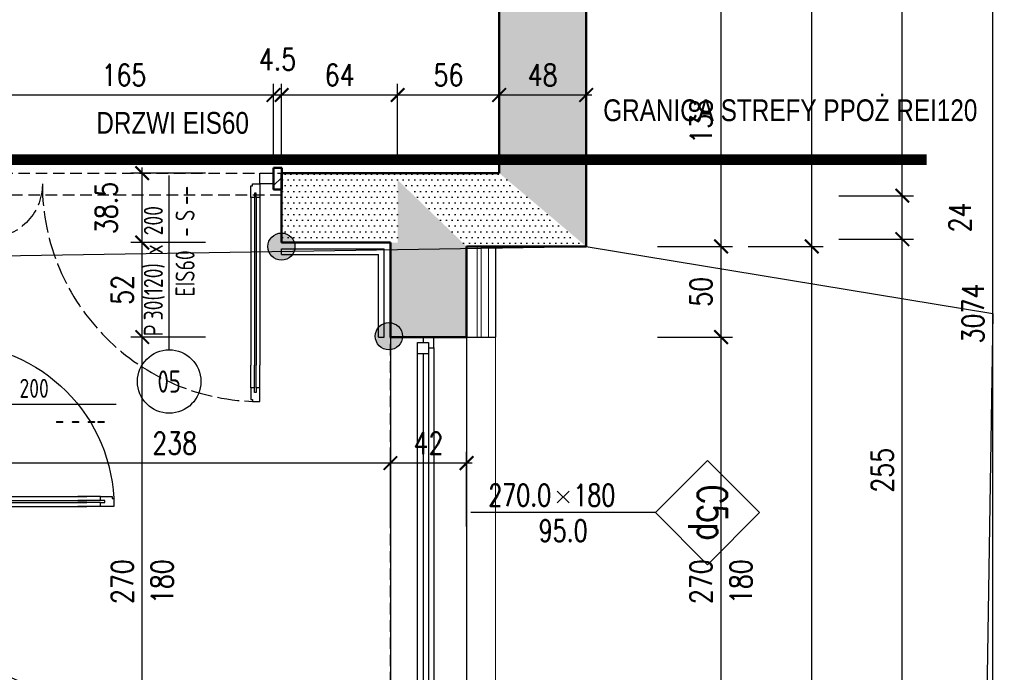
# Model space of a CAD drawing. Header units: millimetres. Extents: x 509 to 7952, y 243 to 5804.
# Tile 51 of 54: x 5337 to 5880, y 3774 to 4134. Entities that reach past the tile are written whole.
import ezdxf
from ezdxf.enums import TextEntityAlignment as Align

# ---------------------------------------------------------------- set-up
doc = ezdxf.new("R2010")
doc.units = ezdxf.units.MM
for name, pattern in [('ACAD_ISO02W100', [15, 12, -3]), ('DIVIDE', [31.75, 12.7, -6.35, 0, -6.35, 0, -6.35]), ('HIDDEN', [9.525, 6.35, -3.175])]:
    doc.linetypes.add(name, pattern=pattern)
for name, color, linetype in [('WK-Drzwi', 9, 'Continuous'), ('WK-EtykDrzwi', 11, 'Continuous'), ('WK-EtykOkna', 11, 'Continuous'), ('WK-Okna', 143, 'Continuous'), ('WK-Poręcze', 252, 'Continuous'), ('WK-PPoż', 1, 'Continuous'), ('WK-Wymiary', 8, 'Continuous'), ('WK-Ściany', 7, 'Continuous')]:
    doc.layers.add(name, color=color, linetype=linetype)
for name, color, linetype, lineweight in [('WK-izolacja termiczna II', 124, 'BATTING', 0), ('WK-widok', 8, 'Continuous', 0), ('WK-Wyburzenia', 6, 'Continuous', 5)]:
    doc.layers.add(name, color=color, linetype=linetype, lineweight=lineweight)
doc.layers.add('WK-Pomieszczenia', color=173, linetype='Continuous', plot=False)
doc.styles.add('iso cp', font='isocpeur.ttf')
doc.styles.add('RomanS-Narrow', font='romans.shx', dxfattribs={"width": 0.8})
doc.styles.get("Standard").update_dxf_attribs({"font": 'ARIAL.TTF'})
doc.linetypes.add('BATTING', pattern='A,0.00254,-2.54,[134,ltypeshp.shx,S=2.54,R=0,X=-2.54,Y=0],-5.08,[134,ltypeshp.shx,S=2.54,R=180,X=2.54,Y=0],-2.54', length=10.16254)
doc.dimstyles.new('AEC Dimension 1-50', dxfattribs={"dimtxt": 12, "dimasz": 0.075, "dimexe": 6.25, "dimexo": 0, "dimgap": 5, "dimtad": 1, "dimdec": 1, "dimrnd": 0.5, "dimzin": 9, "dimdsep": 46, "dimtxsty": 'RomanS-Narrow', "dimblk": 'ARCHTICK', "dimcen": 0.125, "dimdle": 3.125, "dimclrd": 8, "dimclre": 8, "dimclrt": 256, "dimadec": 1, "dimazin": 0, "dimtfac": 1, "dimtdec": 1, "dimtmove": 2, "dimatfit": 2, "dimfxl": 0, "dimtolj": 1, "dimtzin": 0, "dimarcsym": 0})
pattern_1 = [(360, (534.9164, 699.143), (1.5875, 3.175), [0, -3.175])]

# ---------------------------------------------------------------- blocks, each defined once
blk = doc.blocks.new('L2')
at = {"color": 8}
for p, q in [((7.5, 5), (20, 5)), ((7.5, 0), (20, 0))]:
    blk.add_line(p, q, dxfattribs=at)
at = {"color": 4}
for p, q in [((7.5, 3), (20, 3)), ((7.5, 2), (20, 2))]:
    blk.add_line(p, q, dxfattribs=at)
blk.add_lwpolyline([(0, 1), (0, 5), (7.5, 5), (7.5, 3), (5, 3), (5, 2), (7.5, 2), (7.5, 0), (1, 0), (1, 1)], close=True)
blk = doc.blocks.new('L3')
at = {"color": 8}
for p, q in [((-15, 2.5), (15, 2.5)), ((-15, -2.5), (15, -2.5))]:
    blk.add_line(p, q, dxfattribs=at)
for p, q in [((-22.5, -0.5), (-22.5, 0.5)), ((22.5, -0.5), (22.5, 0.5))]:
    blk.add_line(p, q)
at = {"color": 4}
for p, q in [((-15, 0.5), (15, 0.5)), ((-15, 0.5), (15, 0.5)), ((-15, -0.5), (15, -0.5)), ((-15, -0.5), (15, -0.5))]:
    blk.add_line(p, q, dxfattribs=at)
blk = doc.blocks.new('WK_WindowTag01_50_P')
for p, q in [((0, 2.543), (0, 0)), ((-0.296, 1.353), (-0.133, 1.19)), ((-0.133, 1.353), (-0.296, 1.19))]:
    blk.add_line(p, q)
blk.add_lwpolyline([(0, 2.543), (0.719, 3.262), (0, 3.981), (-0.719, 3.262)], close=True)
at = {"color": 0, "linetype": 'ByBlock', "lineweight": -2, "style": 'RomanS-Narrow', "width": 0.75}
blk.add_attdef('OKNA_OBIEKTY:WYSOKOŚĆ', text='', height=0.3, rotation=90, dxfattribs=at).set_placement((0, 1.412), align=Align.BOTTOM_LEFT)
at = {"color": 0, "linetype": 'ByBlock', "lineweight": -2, "style": 'RomanS-Narrow', "width": 0.75, "flags": 8}
blk.add_attdef('OKNA_OBIEKTY:SYMBOL', text='', height=0.4, dxfattribs=at).set_placement((0, 3.262), align=Align.MIDDLE)
at = {"color": 0, "linetype": 'ByBlock', "lineweight": -2, "style": 'RomanS-Narrow', "width": 0.75}
blk.add_attdef('OKNA_OBIEKTY:PARAPET', text='', height=0.3, rotation=90, dxfattribs=at).set_placement((0.099, 1.271), align=Align.TOP_CENTER)
blk.add_attdef('OKNA_OBIEKTY:SZEROKOŚĆ', text='', height=0.3, rotation=90, dxfattribs=at).set_placement((0, 1.106), align=Align.BOTTOM_RIGHT)
blk = doc.blocks.new('_ArchTick')
at = {"color": 0, "linetype": 'ByBlock', "const_width": 15}
blk.add_lwpolyline([(-50, -50), (50, 50)], dxfattribs=at)
blk = doc.blocks.new('*D900')
at = {"layer": 'Defpoints', "color": 0}
for p in [(5688.58, 3958.87), (5723.58, 3958.87), (5688.58, 3688.87)]:
    blk.add_point(p, dxfattribs=at)
at = {"layer": 'WK-Wymiary', "color": 8, "linetype": 'Continuous', "lineweight": -2, "ltscale": 1.3}
for p, q in [((5723.58, 3685.74), (5723.58, 3961.99)), ((5688.58, 3958.87), (5729.83, 3958.87)), ((5688.58, 3688.87), (5729.83, 3688.87))]:
    blk.add_line(p, q, dxfattribs=at)
at = {"layer": 'WK-Wymiary', "color": 8, "linetype": 'ByBlock', "lineweight": -2, "xscale": 0.075, "yscale": 0.075, "zscale": 0.075}
for p, rotation in [((5723.58, 3958.87), 90), ((5723.58, 3688.87), 270)]:
    blk.add_blockref('_ArchTick', p, dxfattribs=dict(at, rotation=rotation))
at = {"layer": 'WK-Wymiary', "lineweight": -3, "insert": (5712.58, 3823.87), "char_height": 12, "attachment_point": 5, "rotation": 90, "style": 'RomanS-Narrow'}
blk.add_mtext('\\A1;\\A1;270', dxfattribs=at)
blk = doc.blocks.new('*D901')
at = {"layer": 'Defpoints', "color": 0}
for p in [(5688.58, 4008.87), (5723.58, 4008.87), (5688.58, 3958.87)]:
    blk.add_point(p, dxfattribs=at)
at = {"layer": 'WK-Wymiary', "color": 8, "linetype": 'Continuous', "lineweight": -2, "ltscale": 1.3}
for p, q in [((5688.58, 4008.87), (5729.83, 4008.87)), ((5723.58, 3955.74), (5723.58, 4011.99)), ((5688.58, 3958.87), (5729.83, 3958.87))]:
    blk.add_line(p, q, dxfattribs=at)
at = {"layer": 'WK-Wymiary', "color": 8, "linetype": 'ByBlock', "lineweight": -2, "xscale": 0.075, "yscale": 0.075, "zscale": 0.075}
for p, rotation in [((5723.58, 4008.87), 90), ((5723.58, 3958.87), 270)]:
    blk.add_blockref('_ArchTick', p, dxfattribs=dict(at, rotation=rotation))
at = {"layer": 'WK-Wymiary', "lineweight": -3, "insert": (5712.58, 3983.87), "char_height": 12, "attachment_point": 5, "rotation": 90, "style": 'RomanS-Narrow'}
blk.add_mtext('\\A1;\\A1;50', dxfattribs=at)
blk = doc.blocks.new('*D902')
at = {"layer": 'Defpoints', "color": 0}
for p in [(5688.58, 4146.87), (5723.58, 4146.87), (5688.58, 4008.87)]:
    blk.add_point(p, dxfattribs=at)
at = {"layer": 'WK-Wymiary', "color": 8, "linetype": 'Continuous', "lineweight": -2, "ltscale": 1.3}
for p, q in [((5723.58, 4005.74), (5723.58, 4149.99)), ((5688.58, 4146.87), (5729.83, 4146.87)), ((5688.58, 4008.87), (5729.83, 4008.87))]:
    blk.add_line(p, q, dxfattribs=at)
at = {"layer": 'WK-Wymiary', "color": 8, "linetype": 'ByBlock', "lineweight": -2, "xscale": 0.075, "yscale": 0.075, "zscale": 0.075}
for p, rotation in [((5723.58, 4146.87), 90), ((5723.58, 4008.87), 270)]:
    blk.add_blockref('_ArchTick', p, dxfattribs=dict(at, rotation=rotation))
at = {"layer": 'WK-Wymiary', "lineweight": -3, "insert": (5712.58, 4077.87), "char_height": 12, "attachment_point": 5, "rotation": 90, "style": 'RomanS-Narrow'}
blk.add_mtext('\\A1;\\A1;138', dxfattribs=at)
blk = doc.blocks.new('*D909')
at = {"layer": 'Defpoints', "color": 0}
for p in [(5738.58, 4008.87), (5773.58, 4008.87), (5738.58, 2434.81)]:
    blk.add_point(p, dxfattribs=at)
at = {"layer": 'WK-Wymiary', "color": 8, "linetype": 'Continuous', "lineweight": -2, "ltscale": 1.3}
for p, q in [((5738.58, 4008.87), (5779.83, 4008.87)), ((5773.58, 2431.68), (5773.58, 4011.99)), ((5738.58, 2434.81), (5779.83, 2434.81))]:
    blk.add_line(p, q, dxfattribs=at)
at = {"layer": 'WK-Wymiary', "color": 8, "linetype": 'ByBlock', "lineweight": -2, "xscale": 0.075, "yscale": 0.075, "zscale": 0.075}
for p, rotation in [((5773.58, 4008.87), 90), ((5773.58, 2434.81), 270)]:
    blk.add_blockref('_ArchTick', p, dxfattribs=dict(at, rotation=rotation))
at = {"layer": 'WK-Wymiary', "lineweight": -3, "insert": (5762.58, 3221.84), "char_height": 12, "attachment_point": 5, "rotation": 90, "style": 'RomanS-Narrow'}
blk.add_mtext('\\A1;\\A1;1574', dxfattribs=at)
blk = doc.blocks.new('*D910')
at = {"layer": 'Defpoints', "color": 0}
for p in [(5738.58, 5508.87), (5773.58, 5508.87), (5738.58, 4008.87)]:
    blk.add_point(p, dxfattribs=at)
at = {"layer": 'WK-Wymiary', "color": 8, "linetype": 'Continuous', "lineweight": -2, "ltscale": 1.3}
for p, q in [((5738.58, 5508.87), (5779.83, 5508.87)), ((5773.58, 4005.74), (5773.58, 5511.99)), ((5738.58, 4008.87), (5779.83, 4008.87))]:
    blk.add_line(p, q, dxfattribs=at)
at = {"layer": 'WK-Wymiary', "color": 8, "linetype": 'ByBlock', "lineweight": -2, "xscale": 0.075, "yscale": 0.075, "zscale": 0.075}
for p, rotation in [((5773.58, 5508.87), 90), ((5773.58, 4008.87), 270)]:
    blk.add_blockref('_ArchTick', p, dxfattribs=dict(at, rotation=rotation))
at = {"layer": 'WK-Wymiary', "lineweight": -3, "insert": (5762.58, 4758.87), "char_height": 12, "attachment_point": 5, "rotation": 90, "style": 'RomanS-Narrow'}
blk.add_mtext('\\A1;\\A1;1500', dxfattribs=at)
blk = doc.blocks.new('*D918')
at = {"layer": 'Defpoints', "color": 0}
for p in [(5788.58, 4012.87), (5823.58, 4012.87), (5788.58, 3757.87)]:
    blk.add_point(p, dxfattribs=at)
at = {"layer": 'WK-Wymiary', "color": 8, "linetype": 'Continuous', "lineweight": -2, "ltscale": 1.3}
for p, q in [((5823.58, 3754.74), (5823.58, 4015.99)), ((5788.58, 4012.87), (5829.83, 4012.87)), ((5788.58, 3757.87), (5829.83, 3757.87))]:
    blk.add_line(p, q, dxfattribs=at)
at = {"layer": 'WK-Wymiary', "color": 8, "linetype": 'ByBlock', "lineweight": -2, "xscale": 0.075, "yscale": 0.075, "zscale": 0.075}
for p, rotation in [((5823.58, 4012.87), 90), ((5823.58, 3757.87), 270)]:
    blk.add_blockref('_ArchTick', p, dxfattribs=dict(at, rotation=rotation))
at = {"layer": 'WK-Wymiary', "lineweight": -3, "insert": (5812.58, 3885.37), "char_height": 12, "attachment_point": 5, "rotation": 90, "style": 'RomanS-Narrow'}
blk.add_mtext('\\A1;\\A1;255', dxfattribs=at)
blk = doc.blocks.new('*D919')
at = {"layer": 'Defpoints', "color": 0}
for p in [(5788.58, 4036.87), (5823.58, 4036.87), (5788.58, 4012.87)]:
    blk.add_point(p, dxfattribs=at)
at = {"layer": 'WK-Wymiary', "color": 8, "linetype": 'Continuous', "lineweight": -2, "ltscale": 1.3}
for p, q in [((5788.58, 4036.87), (5829.83, 4036.87)), ((5823.58, 4009.74), (5823.58, 4039.99)), ((5788.58, 4012.87), (5829.83, 4012.87))]:
    blk.add_line(p, q, dxfattribs=at)
at = {"layer": 'WK-Wymiary', "color": 8, "linetype": 'ByBlock', "lineweight": -2, "xscale": 0.075, "yscale": 0.075, "zscale": 0.075}
for p, rotation in [((5823.58, 4036.87), 90), ((5823.58, 4012.87), 270)]:
    blk.add_blockref('_ArchTick', p, dxfattribs=dict(at, rotation=rotation))
at = {"layer": 'WK-Wymiary', "lineweight": -3, "insert": (5855.33, 4024.87), "char_height": 12, "attachment_point": 5, "rotation": 90, "style": 'RomanS-Narrow'}
blk.add_mtext('\\A1;\\A1;24', dxfattribs=at)
blk = doc.blocks.new('*D920')
at = {"layer": 'Defpoints', "color": 0}
for p in [(5788.58, 4578.87), (5823.58, 4578.87), (5788.58, 4036.87)]:
    blk.add_point(p, dxfattribs=at)
at = {"layer": 'WK-Wymiary', "color": 8, "linetype": 'Continuous', "lineweight": -2, "ltscale": 1.3}
for p, q in [((5823.58, 4033.74), (5823.58, 4581.99)), ((5788.58, 4578.87), (5829.83, 4578.87)), ((5788.58, 4036.87), (5829.83, 4036.87))]:
    blk.add_line(p, q, dxfattribs=at)
at = {"layer": 'WK-Wymiary', "color": 8, "linetype": 'ByBlock', "lineweight": -2, "xscale": 0.075, "yscale": 0.075, "zscale": 0.075}
for p, rotation in [((5823.58, 4578.87), 90), ((5823.58, 4036.87), 270)]:
    blk.add_blockref('_ArchTick', p, dxfattribs=dict(at, rotation=rotation))
at = {"layer": 'WK-Wymiary', "lineweight": -3, "insert": (5812.58, 4307.87), "char_height": 12, "attachment_point": 5, "rotation": 90, "style": 'RomanS-Narrow'}
blk.add_mtext('\\A1;\\A1;542', dxfattribs=at)
blk = doc.blocks.new('*D925')
at = {"layer": 'Defpoints', "color": 0}
for p in [(5838.58, 5508.87), (5873.58, 5508.87), (5838.58, 2434.81)]:
    blk.add_point(p, dxfattribs=at)
at = {"layer": 'WK-Wymiary', "color": 8, "linetype": 'Continuous', "lineweight": -2, "ltscale": 1.3}
for p, q in [((5838.58, 5508.87), (5879.83, 5508.87)), ((5873.58, 2431.68), (5873.58, 5511.99)), ((5838.58, 2434.81), (5879.83, 2434.81))]:
    blk.add_line(p, q, dxfattribs=at)
at = {"layer": 'WK-Wymiary', "color": 8, "linetype": 'ByBlock', "lineweight": -2, "xscale": 0.075, "yscale": 0.075, "zscale": 0.075}
for p, rotation in [((5873.58, 5508.87), 90), ((5873.58, 2434.81), 270)]:
    blk.add_blockref('_ArchTick', p, dxfattribs=dict(at, rotation=rotation))
at = {"layer": 'WK-Wymiary', "lineweight": -3, "insert": (5862.58, 3971.84), "char_height": 12, "attachment_point": 5, "rotation": 90, "style": 'RomanS-Narrow'}
blk.add_mtext('\\A1;\\A1;3074', dxfattribs=at)
blk = doc.blocks.new('*D945')
at = {"layer": 'Defpoints', "color": 0}
for p in [(5404.26, 3958.87), (5439.26, 3958.87), (5439.26, 3688.87)]:
    blk.add_point(p, dxfattribs=at)
at = {"layer": 'WK-Wymiary', "color": 8, "linetype": 'Continuous', "lineweight": -2, "ltscale": 1.3}
for p, q in [((5404.26, 3685.74), (5404.26, 3961.99)), ((5439.26, 3958.87), (5398.01, 3958.87)), ((5439.26, 3688.87), (5398.01, 3688.87))]:
    blk.add_line(p, q, dxfattribs=at)
at = {"layer": 'WK-Wymiary', "color": 8, "linetype": 'ByBlock', "lineweight": -2, "xscale": 0.075, "yscale": 0.075, "zscale": 0.075}
for p, rotation in [((5404.26, 3958.87), 90), ((5404.26, 3688.87), 270)]:
    blk.add_blockref('_ArchTick', p, dxfattribs=dict(at, rotation=rotation))
at = {"layer": 'WK-Wymiary', "lineweight": -3, "insert": (5393.26, 3823.87), "char_height": 12, "attachment_point": 5, "rotation": 90, "style": 'RomanS-Narrow'}
blk.add_mtext('\\A1;\\A1;270', dxfattribs=at)
blk = doc.blocks.new('*D946')
at = {"layer": 'Defpoints', "color": 0}
for p in [(5404.26, 4010.96), (5439.26, 4010.96), (5439.26, 3958.87)]:
    blk.add_point(p, dxfattribs=at)
at = {"layer": 'WK-Wymiary', "color": 8, "linetype": 'Continuous', "lineweight": -2, "ltscale": 1.3}
for p, q in [((5404.26, 3955.74), (5404.26, 4014.09)), ((5439.26, 4010.96), (5398.01, 4010.96)), ((5439.26, 3958.87), (5398.01, 3958.87))]:
    blk.add_line(p, q, dxfattribs=at)
at = {"layer": 'WK-Wymiary', "color": 8, "linetype": 'ByBlock', "lineweight": -2, "xscale": 0.075, "yscale": 0.075, "zscale": 0.075}
for p, rotation in [((5404.26, 4010.96), 90), ((5404.26, 3958.87), 270)]:
    blk.add_blockref('_ArchTick', p, dxfattribs=dict(at, rotation=rotation))
at = {"layer": 'WK-Wymiary', "lineweight": -3, "insert": (5393.26, 3984.91), "char_height": 12, "attachment_point": 5, "rotation": 90, "style": 'RomanS-Narrow'}
blk.add_mtext('\\A1;\\A1;52', dxfattribs=at)
blk = doc.blocks.new('*D947')
at = {"layer": 'Defpoints', "color": 0}
for p in [(5404.26, 4049.33), (5439.26, 4049.33), (5439.26, 4010.96)]:
    blk.add_point(p, dxfattribs=at)
at = {"layer": 'WK-Wymiary', "color": 8, "linetype": 'Continuous', "lineweight": -2, "ltscale": 1.3}
for p, q in [((5404.26, 4007.84), (5404.26, 4052.45)), ((5439.26, 4049.33), (5398.01, 4049.33)), ((5439.26, 4010.96), (5398.01, 4010.96))]:
    blk.add_line(p, q, dxfattribs=at)
at = {"layer": 'WK-Wymiary', "color": 8, "linetype": 'ByBlock', "lineweight": -2, "xscale": 0.075, "yscale": 0.075, "zscale": 0.075}
for p, rotation in [((5404.26, 4049.33), 90), ((5404.26, 4010.96), 270)]:
    blk.add_blockref('_ArchTick', p, dxfattribs=dict(at, rotation=rotation))
at = {"layer": 'WK-Wymiary', "lineweight": -3, "insert": (5384.51, 4030.14), "char_height": 12, "attachment_point": 5, "rotation": 90, "style": 'RomanS-Narrow'}
blk.add_mtext('\\A1;\\A1;38.5', dxfattribs=at)
blk = doc.blocks.new('*D958')
at = {"layer": 'Defpoints', "color": 0}
for p in [(5541.17, 3889.31), (5541.17, 3854.31), (5583.17, 3854.31)]:
    blk.add_point(p, dxfattribs=at)
at = {"layer": 'WK-Wymiary', "color": 8, "linetype": 'Continuous', "lineweight": -2, "ltscale": 1.3}
for p, q in [((5541.17, 3854.31), (5541.17, 3895.56)), ((5583.17, 3854.31), (5583.17, 3895.56)), ((5586.29, 3889.31), (5538.04, 3889.31))]:
    blk.add_line(p, q, dxfattribs=at)
at = {"layer": 'WK-Wymiary', "color": 8, "linetype": 'ByBlock', "lineweight": -2, "xscale": 0.075, "yscale": 0.075, "zscale": 0.075, "rotation": 180}
blk.add_blockref('_ArchTick', (5541.17, 3889.31), dxfattribs=at)
at = {"layer": 'WK-Wymiary', "color": 8, "linetype": 'ByBlock', "lineweight": -2, "xscale": 0.075, "yscale": 0.075, "zscale": 0.075}
blk.add_blockref('_ArchTick', (5583.17, 3889.31), dxfattribs=at)
at = {"layer": 'WK-Wymiary', "lineweight": -3, "insert": (5562.17, 3900.31), "char_height": 12, "attachment_point": 5, "style": 'RomanS-Narrow'}
blk.add_mtext('\\A1;\\A1;42', dxfattribs=at)
blk = doc.blocks.new('*D959')
at = {"layer": 'Defpoints', "color": 0}
for p in [(5303.17, 3889.31), (5303.17, 3854.31), (5541.17, 3854.31)]:
    blk.add_point(p, dxfattribs=at)
at = {"layer": 'WK-Wymiary', "color": 8, "linetype": 'Continuous', "lineweight": -2, "ltscale": 1.3}
for p, q in [((5303.17, 3854.31), (5303.17, 3895.56)), ((5541.17, 3854.31), (5541.17, 3895.56)), ((5544.29, 3889.31), (5300.04, 3889.31))]:
    blk.add_line(p, q, dxfattribs=at)
at = {"layer": 'WK-Wymiary', "color": 8, "linetype": 'ByBlock', "lineweight": -2, "xscale": 0.075, "yscale": 0.075, "zscale": 0.075, "rotation": 180}
blk.add_blockref('_ArchTick', (5303.17, 3889.31), dxfattribs=at)
at = {"layer": 'WK-Wymiary', "color": 8, "linetype": 'ByBlock', "lineweight": -2, "xscale": 0.075, "yscale": 0.075, "zscale": 0.075}
blk.add_blockref('_ArchTick', (5541.17, 3889.31), dxfattribs=at)
at = {"layer": 'WK-Wymiary', "lineweight": -3, "insert": (5422.17, 3900.31), "char_height": 12, "attachment_point": 5, "style": 'RomanS-Narrow'}
blk.add_mtext('\\A1;\\A1;238', dxfattribs=at)
blk = doc.blocks.new('*D991')
at = {"layer": 'Defpoints', "color": 0}
for p in [(5601.17, 4127.42), (5649.17, 4127.42), (5601.17, 4092.42)]:
    blk.add_point(p, dxfattribs=at)
at = {"layer": 'WK-Wymiary', "color": 8, "linetype": 'Continuous', "lineweight": -2, "ltscale": 1.3}
for p, q in [((5601.17, 4127.42), (5601.17, 4086.17)), ((5649.17, 4127.42), (5649.17, 4086.17)), ((5652.29, 4092.42), (5598.04, 4092.42))]:
    blk.add_line(p, q, dxfattribs=at)
at = {"layer": 'WK-Wymiary', "color": 8, "linetype": 'ByBlock', "lineweight": -2, "xscale": 0.075, "yscale": 0.075, "zscale": 0.075, "rotation": 180}
blk.add_blockref('_ArchTick', (5601.17, 4092.42), dxfattribs=at)
at = {"layer": 'WK-Wymiary', "color": 8, "linetype": 'ByBlock', "lineweight": -2, "xscale": 0.075, "yscale": 0.075, "zscale": 0.075}
blk.add_blockref('_ArchTick', (5649.17, 4092.42), dxfattribs=at)
at = {"layer": 'WK-Wymiary', "lineweight": -3, "insert": (5625.17, 4103.42), "char_height": 12, "attachment_point": 5, "style": 'RomanS-Narrow'}
blk.add_mtext('\\A1;\\A1;48', dxfattribs=at)
blk = doc.blocks.new('*D992')
at = {"layer": 'Defpoints', "color": 0}
for p in [(5601.17, 4127.42), (5545.17, 4092.42), (5545.17, 4057.42)]:
    blk.add_point(p, dxfattribs=at)
at = {"layer": 'WK-Wymiary', "color": 8, "linetype": 'Continuous', "lineweight": -2, "ltscale": 1.3}
for p, q in [((5601.17, 4127.42), (5601.17, 4086.17)), ((5545.17, 4057.42), (5545.17, 4098.67)), ((5604.29, 4092.42), (5542.04, 4092.42))]:
    blk.add_line(p, q, dxfattribs=at)
at = {"layer": 'WK-Wymiary', "color": 8, "linetype": 'ByBlock', "lineweight": -2, "xscale": 0.075, "yscale": 0.075, "zscale": 0.075, "rotation": 180}
blk.add_blockref('_ArchTick', (5545.17, 4092.42), dxfattribs=at)
at = {"layer": 'WK-Wymiary', "color": 8, "linetype": 'ByBlock', "lineweight": -2, "xscale": 0.075, "yscale": 0.075, "zscale": 0.075}
blk.add_blockref('_ArchTick', (5601.17, 4092.42), dxfattribs=at)
at = {"layer": 'WK-Wymiary', "lineweight": -3, "insert": (5573.17, 4103.42), "char_height": 12, "attachment_point": 5, "style": 'RomanS-Narrow'}
blk.add_mtext('\\A1;\\A1;56', dxfattribs=at)
blk = doc.blocks.new('*D993')
at = {"layer": 'Defpoints', "color": 0}
for p in [(5481.17, 4092.42), (5481.17, 4057.42), (5545.17, 4057.42)]:
    blk.add_point(p, dxfattribs=at)
at = {"layer": 'WK-Wymiary', "color": 8, "linetype": 'Continuous', "lineweight": -2, "ltscale": 1.3}
for p, q in [((5481.17, 4057.42), (5481.17, 4098.67)), ((5545.17, 4057.42), (5545.17, 4098.67)), ((5548.29, 4092.42), (5478.04, 4092.42))]:
    blk.add_line(p, q, dxfattribs=at)
at = {"layer": 'WK-Wymiary', "color": 8, "linetype": 'ByBlock', "lineweight": -2, "xscale": 0.075, "yscale": 0.075, "zscale": 0.075, "rotation": 180}
blk.add_blockref('_ArchTick', (5481.17, 4092.42), dxfattribs=at)
at = {"layer": 'WK-Wymiary', "color": 8, "linetype": 'ByBlock', "lineweight": -2, "xscale": 0.075, "yscale": 0.075, "zscale": 0.075}
blk.add_blockref('_ArchTick', (5545.17, 4092.42), dxfattribs=at)
at = {"layer": 'WK-Wymiary', "lineweight": -3, "insert": (5513.17, 4103.42), "char_height": 12, "attachment_point": 5, "style": 'RomanS-Narrow'}
blk.add_mtext('\\A1;\\A1;64', dxfattribs=at)
blk = doc.blocks.new('*D994')
at = {"layer": 'Defpoints', "color": 0}
for p in [(5476.67, 4092.42), (5476.67, 4057.42), (5481.17, 4057.42)]:
    blk.add_point(p, dxfattribs=at)
at = {"layer": 'WK-Wymiary', "color": 8, "linetype": 'Continuous', "lineweight": -2, "ltscale": 1.3}
for p, q in [((5476.67, 4057.42), (5476.67, 4098.67)), ((5481.17, 4057.42), (5481.17, 4098.67)), ((5484.29, 4092.42), (5473.54, 4092.42)), ((5476.67, 4092.42), (5476.59, 4092.42)), ((5481.17, 4092.42), (5481.24, 4092.42))]:
    blk.add_line(p, q, dxfattribs=at)
at = {"layer": 'WK-Wymiary', "color": 8, "linetype": 'ByBlock', "lineweight": -2, "xscale": 0.075, "yscale": 0.075, "zscale": 0.075}
blk.add_blockref('_ArchTick', (5476.67, 4092.42), dxfattribs=at)
at = {"layer": 'WK-Wymiary', "color": 8, "linetype": 'ByBlock', "lineweight": -2, "xscale": 0.075, "yscale": 0.075, "zscale": 0.075, "rotation": 180}
blk.add_blockref('_ArchTick', (5481.17, 4092.42), dxfattribs=at)
at = {"layer": 'WK-Wymiary', "lineweight": -3, "insert": (5478.92, 4112.17), "char_height": 12, "attachment_point": 5, "style": 'RomanS-Narrow'}
blk.add_mtext('\\A1;\\A1;4.5', dxfattribs=at)
blk = doc.blocks.new('*D995')
at = {"layer": 'Defpoints', "color": 0}
for p in [(5311.67, 4092.42), (5311.67, 4057.42), (5476.67, 4057.42)]:
    blk.add_point(p, dxfattribs=at)
at = {"layer": 'WK-Wymiary', "color": 8, "linetype": 'Continuous', "lineweight": -2, "ltscale": 1.3}
for p, q in [((5311.67, 4057.42), (5311.67, 4098.67)), ((5476.67, 4057.42), (5476.67, 4098.67)), ((5479.79, 4092.42), (5308.54, 4092.42))]:
    blk.add_line(p, q, dxfattribs=at)
at = {"layer": 'WK-Wymiary', "color": 8, "linetype": 'ByBlock', "lineweight": -2, "xscale": 0.075, "yscale": 0.075, "zscale": 0.075, "rotation": 180}
blk.add_blockref('_ArchTick', (5311.67, 4092.42), dxfattribs=at)
at = {"layer": 'WK-Wymiary', "color": 8, "linetype": 'ByBlock', "lineweight": -2, "xscale": 0.075, "yscale": 0.075, "zscale": 0.075}
blk.add_blockref('_ArchTick', (5476.67, 4092.42), dxfattribs=at)
at = {"layer": 'WK-Wymiary', "lineweight": -3, "insert": (5394.17, 4103.42), "char_height": 12, "attachment_point": 5, "style": 'RomanS-Narrow'}
blk.add_mtext('\\A1;\\A1;165', dxfattribs=at)
blk = doc.blocks.new('WK_Door_Tag_02_50L')
at = {"color": 0, "linetype": 'ByBlock', "lineweight": -2}
blk.add_line((0, 0), (0, 2.75), dxfattribs=at)
blk.add_circle((0, -0.5), 0.5, dxfattribs=at)
at = {"color": 0, "linetype": 'ByBlock', "lineweight": -2, "style": 'RomanS-Narrow', "width": 0.75}
for tag, p in [('DRZWI_OBIEKTY:WYPOSAZENIESAMOZAMYKACZ', (0.1, 2.031)), ('DRZWI_OBIEKTY:WYPOSAZENIEKRATKAWENT', (0.1, 1.781)), ('DRZWI_OBIEKTY:KONTROLADOSTĘPU', (0.1, 2.28)), ('DRZWI_STYL:KLASAPPOŻ', (0.1, 0.839))]:
    blk.add_attdef(tag, text='', height=0.3, rotation=90, dxfattribs=at).set_placement(p, align=Align.TOP_LEFT)
for tag, p in [('DRZWI_STYL:KIERUNEKOTWIERANIAZNAK', (-0.1, 0.214)), ('DRZWI_STYL:ROZMIAR', (-0.1, 0.464))]:
    blk.add_attdef(tag, p, '', height=0.3, rotation=90, dxfattribs=at)
at = {"color": 0, "linetype": 'ByBlock', "lineweight": -2, "style": 'RomanS-Narrow', "width": 0.75, "flags": 4}
blk.add_attdef('DRZWI_OBIEKTY:SYMBOL', text='', height=0.35, rotation=360, dxfattribs=at).set_placement((0, -0.5), align=Align.MIDDLE_CENTER)

msp = doc.modelspace()

# ---------------------------------------------------------------- hatches: boundary and pattern name
at = {"layer": 'WK-Poręcze'}
for points in [[(5488.54, 4008.78, 1), (5473.57, 4008.78, 1)], [(5547.81, 3959.32, 1), (5532.84, 3959.32, 1)]]:
    msp.add_hatch(color=253, dxfattribs=at).paths.add_polyline_path(points)
at = {"layer": 'WK-Ściany', "linetype": 'Continuous', "lineweight": -3}
h = msp.add_hatch(dxfattribs=at)
h.set_pattern_fill('DOTS', color=253, scale=2, style=0)
h.set_pattern_definition([(360, (534.9164, 699.143), (1.5875, 3.175), [0, -3.175])])
h.paths.add_polyline_path([(5649.17, 5508.87), (5601.17, 5460.87), (5601.17, 5033.87), (5649.17, 5033.87)], flags=0)
h.paths.add_polyline_path([(5649.17, 4913.87), (5601.17, 4913.87), (5601.17, 4898.87), (5615.08, 4890.54), (5649.17, 4898.87)], flags=0)
h.paths.add_polyline_path([(5649.17, 4898.87), (5615.08, 4890.54), (5601.17, 4873.87), (5601.17, 4836.87), (5649.17, 4836.87)], flags=0)
h.paths.add_polyline_path([(5649.17, 4566.87), (5601.17, 4566.87), (5601.17, 4538.87), (5614.67, 4518.87), (5649.17, 4508.87)], flags=0)
h.paths.add_polyline_path([(5649.17, 4508.87), (5614.67, 4518.87), (5601.17, 4508.87), (5601.17, 4416.87), (5649.17, 4416.87)], flags=0)
h.paths.add_polyline_path([(5649.17, 4146.87), (5601.17, 4146.87), (5601.17, 4049.37), (5649.17, 4008.87)], flags=0)
at = {"layer": 'WK-Ściany', "linetype": 'Continuous', "lineweight": 0}
h = msp.add_hatch(dxfattribs=at)
h.set_pattern_fill('ANSI31', color=1, scale=2, style=0)
h.set_pattern_definition([(45, (534.9164, 699.143), (-4.490128, 4.490128), [])])
h.paths.add_polyline_path([(5303.12, 4052.33), (5303.12, 4040.33), (5311.67, 4040.33), (5311.67, 4052.33)], flags=0)
h.paths.add_polyline_path([(5476.67, 4052.33), (5476.67, 4040.33), (5481.2, 4040.33), (5481.2, 4052.33)], flags=0)
at = {"layer": 'WK-Ściany', "linetype": 'Continuous', "lineweight": -3}
h = msp.add_hatch(dxfattribs=at)
h.set_pattern_fill('DOTS', color=253, scale=2, style=0)
h.set_pattern_definition(pattern_1)
h.paths.add_polyline_path([(5481.17, 4049.33), (5481.17, 4010.96), (5541.17, 4010.96), (5545.17, 4010.96), (5545.17, 4049.33), (5541.17, 4049.33)], flags=0)
h = msp.add_hatch(dxfattribs=at)
h.set_pattern_fill('DOTS', color=253, scale=2, style=0)
h.set_pattern_definition([(5e-13, (534.9164, 699.143), (1.5875, 3.175), [0, -3.175])])
h.paths.add_polyline_path([(5541.17, 3958.87), (5583.17, 3958.87), (5583.17, 4008.87), (5545.17, 4045.51), (5545.17, 4010.96), (5541.17, 4010.96)], flags=0)
h.paths.add_polyline_path([(5583.17, 3688.87), (5541.17, 3688.87), (5541.17, 3634.37), (5552.67, 3614.37), (5541.17, 3604.37), (5541.17, 3438.87), (5583.17, 3438.87)], flags=0)
h.paths.add_polyline_path([(5583.17, 3168.87), (5541.17, 3168.87), (5541.17, 2838.87), (5583.17, 2838.87)], flags=0)
h.paths.add_polyline_path([(5583.17, 2568.87), (5541.17, 2568.87), (5541.17, 2370.87), (5583.17, 2434.81)], flags=0)
h.paths.add_polyline_path([(5541.17, 4049.37), (5541.17, 4049.33), (5541.21, 4049.33)], flags=0)
h = msp.add_hatch(dxfattribs=at)
h.set_pattern_fill('DOTS', color=253, scale=2, style=0)
h.set_pattern_definition(pattern_1)
h.paths.add_polyline_path([(5649.17, 4008.87), (5601.17, 4049.37), (5541.17, 4049.37), (5541.21, 4049.33), (5545.17, 4049.33), (5545.17, 4045.51), (5583.17, 4008.87)], flags=0)

# ---------------------------------------------------------------- linework, layer by layer
at = {"ltscale": 1.3}
for p, q in [((5583.17, 4008.87), (5583.17, 3958.87)), ((5599.17, 4008.87), (5599.17, 3958.87)), ((5541.17, 3958.87), (5599.17, 3958.87))]:
    msp.add_line(p, q, dxfattribs=at)
msp.add_lwpolyline([(5649.17, 4008.87), (5873.58, 3971.84), (5816.57, 330.7), (1541.54, 330.7), (1541.54, 2778.64), (4012.25, 2778.64), (4012.25, 3854.59), (4389.17, 3988.87), (5649.17, 4008.87)])
at = {"layer": 'WK-Drzwi', "color": 9, "linetype": 'ACAD_ISO02W100', "lineweight": -3}
msp.add_lwpolyline([(5469.17, 4049.33), (5476.67, 4049.33), (5476.67, 4043.33), (5469.17, 4043.33)], close=True, dxfattribs=at)
at = {"layer": 'WK-Drzwi', "color": 8, "linetype": 'ACAD_ISO02W100', "lineweight": -3, "extrusion": (0, 0, -1)}
msp.add_arc((-5319.17, 4043.33), 30, 180, 270, dxfattribs=at)
at = {"layer": 'WK-Drzwi', "color": 8, "linetype": 'ACAD_ISO02W100', "lineweight": -3}
msp.add_arc((5469.17, 4043.33), 120, 180, 270, dxfattribs=at)
at = {"layer": 'WK-Drzwi', "color": 8, "linetype": 'Continuous', "lineweight": -3, "extrusion": (0, 0, -1)}
for centre in [(-5298.67, 3865.33), (-5298.67, 3687.33)]:
    msp.add_arc(centre, 90, 90, 180, dxfattribs=at)
at = {"layer": 'WK-izolacja termiczna II', "linetype": 'BATTING', "ltscale": 0.75}
msp.add_line((5591.17, 4008.87), (5591.17, 3958.87), dxfattribs=at)
at = {"layer": 'WK-Okna', "color": 143, "linetype": 'Continuous', "lineweight": -3}
for p, q in [((5541.17, 3958.87), (5541.17, 3688.87)), ((5583.17, 3958.87), (5583.17, 3688.87)), ((5556.17, 3949.87), (5562.17, 3949.87)), ((5559.17, 3949.87), (5559.17, 3697.87)), ((5565.17, 3952.87), (5565.17, 3694.87))]:
    msp.add_line(p, q, dxfattribs=at)
for points in [[(5556.17, 3955.87), (5562.17, 3955.87), (5562.17, 3691.87), (5556.17, 3691.87)], [(5565.17, 3952.87), (5565.17, 3958.87), (5559.17, 3958.87), (5559.17, 3955.87), (5562.17, 3955.87), (5562.17, 3952.87)]]:
    msp.add_lwpolyline(points, close=True, dxfattribs=at)
at = {"layer": 'WK-Pomieszczenia', "color": 173, "linetype": 'HIDDEN', "lineweight": -3}
for p, q in [((5601.17, 4049.37), (5601.17, 4508.87)), ((5212.17, 4049.37), (5601.17, 4049.37)), ((5481.17, 4037.23), (5303.17, 4037.23)), ((5481.17, 4010.96), (5481.17, 4037.23)), ((5541.17, 4010.96), (5481.17, 4010.96)), ((5541.17, 3634.37), (5541.17, 4010.96))]:
    msp.add_line(p, q, dxfattribs=at)
at = {"layer": 'WK-Poręcze', "color": 252, "linetype": 'Continuous', "lineweight": -3}
for p, q in [((5481.17, 4007.46), (5537.67, 4007.46)), ((5481.17, 4004.46), (5481.17, 4007.46)), ((5481.17, 4004.46), (5534.67, 4004.46)), ((5534.67, 3958.87), (5534.67, 4004.46)), ((5537.67, 3958.87), (5537.67, 4007.46)), ((5534.67, 3958.87), (5537.67, 3958.87))]:
    msp.add_line(p, q, dxfattribs=at)
at = {"layer": 'WK-Poręcze', "color": 253}
for centre in [(5481.05, 4008.78), (5540.32, 3959.32)]:
    msp.add_circle(centre, 7.49, dxfattribs=at)
at = {"layer": 'WK-PPoż', "color": 1, "linetype": 'DIVIDE', "const_width": 6}
msp.add_lwpolyline([(3708.17, 3988.77), (4388.17, 3988.77), (4400.75, 4407.82), (4627.17, 4407.82), (4627.17, 4352.86), (4884.56, 4351.98), (4883.17, 4056.77), (5837.04, 4056.77)], dxfattribs=at)
at = {"layer": 'WK-widok', "ltscale": 1.3}
msp.add_line((5599.17, 3958.87), (5599.17, 3688.87), dxfattribs=at)
at = {"layer": 'WK-Wyburzenia', "ltscale": 1.3}
msp.add_line((5595.36, 4008.66), (5595.36, 3958.87), dxfattribs=at)
at = {"layer": 'WK-Wyburzenia', "linetype": 'BATTING', "ltscale": 0.55}
msp.add_lwpolyline([(5589.12, 3958.66), (5589.12, 4008.66)], dxfattribs=at)
at = {"layer": 'WK-Ściany', "color": 7, "linetype": 'Continuous', "lineweight": 50}
for p, q in [((5601.17, 4146.87), (5601.17, 4049.37)), ((5649.17, 4008.87), (5649.17, 4146.87)), ((5476.67, 4052.33), (5476.67, 4040.33)), ((5481.2, 4052.33), (5476.67, 4052.33)), ((5481.2, 4040.33), (5481.2, 4052.33)), ((5481.17, 4049.33), (5481.17, 4010.96)), ((5541.17, 4049.33), (5481.17, 4049.33)), ((5541.17, 4049.37), (5541.17, 4049.33)), ((5601.17, 4049.37), (5541.17, 4049.37)), ((5476.67, 4040.33), (5481.2, 4040.33)), ((5481.17, 4010.96), (5541.17, 4010.96)), ((5541.17, 4010.96), (5541.17, 3958.87)), ((5583.17, 3958.87), (5583.17, 4008.87)), ((5583.17, 4008.87), (5649.17, 4008.87)), ((5541.17, 3958.87), (5583.17, 3958.87))]:
    msp.add_line(p, q, dxfattribs=at)

# ---------------------------------------------------------------- block references
at = {"layer": 'WK-Drzwi', "color": 9, "linetype": 'ACAD_ISO02W100', "lineweight": -3, "rotation": 270}
msp.add_blockref('L2', (5464.17, 4043.33), dxfattribs=at)
at = {"layer": 'WK-Drzwi', "color": 9, "linetype": 'ACAD_ISO02W100', "lineweight": -3, "xscale": 2.666666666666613, "rotation": 270}
msp.add_blockref('L3', (5466.67, 3983.33), dxfattribs=at)
at = {"layer": 'WK-Drzwi', "color": 9, "linetype": 'ACAD_ISO02W100', "lineweight": -3, "extrusion": (0, 0, -1), "zscale": -1, "rotation": 90.00000000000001}
msp.add_blockref('L2', (-5464.17, 3923.33), dxfattribs=at)
at = {"layer": 'WK-Drzwi', "color": 9, "linetype": 'Continuous', "lineweight": -3, "extrusion": (0, 0, -1), "xscale": 1.99999999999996, "yscale": 1.1, "zscale": -1, "rotation": 180}
msp.add_blockref('L3', (-5343.67, 3868.08), dxfattribs=at)
at = {"layer": 'WK-Drzwi', "color": 9, "linetype": 'Continuous', "lineweight": -3, "yscale": 1.0999999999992, "rotation": 180}
msp.add_blockref('L2', (5388.67, 3870.83), dxfattribs=at)
at = {"layer": 'WK-EtykDrzwi', "color": 11, "linetype": 'Continuous', "lineweight": -3, "ltscale": 1.3}
ref = msp.add_blockref('WK_Door_Tag_02_50L', (5419.15, 3951.82), dxfattribs=dict(at, xscale=35, yscale=35, zscale=35))
ref.add_attrib('DRZWI_OBIEKTY:KONTROLADOSTĘPU', '--', dxfattribs={"layer": '0', "color": 0, "linetype": 'ByBlock', "lineweight": -2, "height": 10.5, "rotation": 90, "style": 'iso cp', "width": 0.75}).set_placement((5422.65, 4031.63), align=Align.TOP_LEFT)
ref.add_attrib('DRZWI_STYL:KIERUNEKOTWIERANIAZNAK', 'P', (5415.65, 3959.33), dxfattribs={"layer": '0', "color": 0, "linetype": 'ByBlock', "lineweight": -2, "height": 10.5, "rotation": 90, "style": 'iso cp', "width": 0.75})
ref.add_attrib('DRZWI_STYL:KLASAPPOŻ', 'EIS60', dxfattribs={"layer": '0', "color": 0, "linetype": 'ByBlock', "lineweight": -2, "height": 10.5, "rotation": 90, "style": 'iso cp', "width": 0.75}).set_placement((5422.65, 3981.2), align=Align.TOP_LEFT)
ref.add_attrib('DRZWI_STYL:ROZMIAR', '30(120) x 200', (5415.65, 3968.08), dxfattribs={"layer": '0', "color": 0, "linetype": 'ByBlock', "lineweight": -2, "height": 10.5, "rotation": 90, "style": 'iso cp', "width": 0.75})
ref.add_attrib('DRZWI_OBIEKTY:WYPOSAZENIESAMOZAMYKACZ', 'S', dxfattribs={"layer": '0', "color": 0, "linetype": 'ByBlock', "lineweight": -2, "height": 10.5, "rotation": 90, "style": 'iso cp', "width": 0.75}).set_placement((5422.65, 4022.89), align=Align.TOP_LEFT)
ref.add_attrib('DRZWI_OBIEKTY:WYPOSAZENIEKRATKAWENT', '-', dxfattribs={"layer": '0', "color": 0, "linetype": 'ByBlock', "lineweight": -2, "height": 10.5, "rotation": 90, "style": 'iso cp', "width": 0.75}).set_placement((5422.65, 4014.14), align=Align.TOP_LEFT)
ref.add_attrib('DRZWI_OBIEKTY:SYMBOL', '05', dxfattribs={"layer": '0', "color": 0, "linetype": 'ByBlock', "lineweight": -2, "height": 12.25, "style": 'iso cp', "width": 0.75}).set_placement((5419.15, 3934.32), align=Align.MIDDLE_CENTER)
at = {"layer": 'WK-EtykDrzwi', "color": 11, "linetype": 'Continuous', "lineweight": -3, "ltscale": 5}
ref = msp.add_blockref('WK_Door_Tag_02_50L', (5293.73, 3921.82), dxfattribs=dict(at, xscale=35, yscale=35, zscale=35, rotation=270))
ref.add_attrib('DRZWI_OBIEKTY:KONTROLADOSTĘPU', '--', dxfattribs={"layer": '0', "color": 0, "linetype": 'ByBlock', "lineweight": -2, "height": 10.5, "style": 'iso cp', "width": 0.75}).set_placement((5373.54, 3918.32), align=Align.TOP_LEFT)
ref.add_attrib('DRZWI_STYL:KIERUNEKOTWIERANIAZNAK', 'L', (5301.23, 3925.32), dxfattribs={"layer": '0', "color": 0, "linetype": 'ByBlock', "lineweight": -2, "height": 10.5, "style": 'iso cp', "width": 0.75})
ref.add_attrib('DRZWI_STYL:KLASAPPOŻ', '-', dxfattribs={"layer": '0', "color": 0, "linetype": 'ByBlock', "lineweight": -2, "height": 10.5, "style": 'iso cp', "width": 0.75}).set_placement((5323.11, 3918.32), align=Align.TOP_LEFT)
ref.add_attrib('DRZWI_STYL:ROZMIAR', '90 x 200', (5309.98, 3925.32), dxfattribs={"layer": '0', "color": 0, "linetype": 'ByBlock', "lineweight": -2, "height": 10.5, "style": 'iso cp', "width": 0.75})
ref.add_attrib('DRZWI_OBIEKTY:WYPOSAZENIESAMOZAMYKACZ', '-', dxfattribs={"layer": '0', "color": 0, "linetype": 'ByBlock', "lineweight": -2, "height": 10.5, "style": 'iso cp', "width": 0.75}).set_placement((5364.8, 3918.32), align=Align.TOP_LEFT)
ref.add_attrib('DRZWI_OBIEKTY:WYPOSAZENIEKRATKAWENT', '-', dxfattribs={"layer": '0', "color": 0, "linetype": 'ByBlock', "lineweight": -2, "height": 10.5, "style": 'iso cp', "width": 0.75}).set_placement((5356.05, 3918.32), align=Align.TOP_LEFT)
ref.add_attrib('DRZWI_OBIEKTY:SYMBOL', '01', dxfattribs={"layer": '0', "color": 0, "linetype": 'ByBlock', "lineweight": -2, "height": 12.25, "rotation": 270, "style": 'iso cp', "width": 0.75}).set_placement((5276.23, 3921.82), align=Align.MIDDLE_CENTER)
at = {"layer": 'WK-EtykOkna', "color": 11, "linetype": 'Continuous', "lineweight": -3, "ltscale": 1.3}
ref = msp.add_blockref('WK_WindowTag01_50_P', (5585.61, 3862.02, 90), dxfattribs=dict(at, xscale=40, yscale=40, zscale=40, rotation=270))
ref.add_attrib('OKNA_OBIEKTY:SZEROKOŚĆ', '270.0', dxfattribs={"layer": '0', "color": 0, "linetype": 'ByBlock', "lineweight": -2, "height": 12, "style": 'RomanS-Narrow', "width": 0.75}).set_placement((5629.86, 3862.02, 90), align=Align.BOTTOM_RIGHT)
ref.add_attrib('OKNA_OBIEKTY:SYMBOL', 'C5p', dxfattribs={"layer": '0', "color": 0, "linetype": 'ByBlock', "lineweight": -2, "height": 16, "rotation": 270, "style": 'RomanS-Narrow', "width": 0.75}).set_placement((5716.1, 3862.02, 90), align=Align.MIDDLE)
ref.add_attrib('OKNA_OBIEKTY:WYSOKOŚĆ', '180', dxfattribs={"layer": '0', "color": 0, "linetype": 'ByBlock', "lineweight": -2, "height": 12, "style": 'RomanS-Narrow', "width": 0.75}).set_placement((5642.09, 3862.02, 90), align=Align.BOTTOM_LEFT)
ref.add_attrib('OKNA_OBIEKTY:PARAPET', '95.0', dxfattribs={"layer": '0', "color": 0, "linetype": 'ByBlock', "lineweight": -2, "height": 12, "style": 'RomanS-Narrow', "width": 0.75}).set_placement((5636.47, 3858.05, 90), align=Align.TOP_CENTER)

# ---------------------------------------------------------------- texts
at = {"layer": 'WK-PPoż', "color": 1, "ltscale": 5, "width": 0.8}
for s, p in [('GRANICA STREFY PPOŻ REI120', (5658.57, 4078.02)), ('DRZWI EIS60', (5378.93, 4071.06))]:
    msp.add_text(s, height=12, dxfattribs=at).set_placement(p)
at = {"layer": 'WK-Wymiary', "color": 8, "linetype": 'Continuous', "lineweight": -3, "char_height": 12, "attachment_point": 2, "rotation": 90, "style": 'RomanS-Narrow'}
for insert in [(5409.26, 3823.87), (5728.58, 3823.87)]:
    msp.add_mtext('\\A1;180', dxfattribs=dict(at, insert=insert))

# ---------------------------------------------------------------- dimensions: what is measured, and where the dimension line sits
at = {"layer": 'WK-Wymiary', "color": 8, "linetype": 'Continuous', "lineweight": -3, "ltscale": 1.3}
for base, p1, p2, angle, text, picture, middle in [((5773.58, 5508.87), (5738.58, 4008.87), (5738.58, 5508.87), 90, '\\A1;1500', '*D910', (5762.58, 4758.87)), ((5873.58, 5508.87), (5838.58, 2434.81), (5838.58, 5508.87), 90, '\\A1;3074', '*D925', (5862.58, 3971.84)), ((5823.58, 4578.87), (5788.58, 4036.87), (5788.58, 4578.87), 90, '\\A1;542', '*D920', (5812.58, 4307.87)), ((5723.58, 4146.87), (5688.58, 4008.87), (5688.58, 4146.87), 90, '\\A1;138', '*D902', (5712.58, 4077.87)), ((5545.17, 4092.42), (5601.17, 4127.42), (5545.17, 4057.42), 180, '\\A1;56', '*D992', (5573.17, 4103.42)), ((5601.17, 4092.42), (5649.17, 4127.42), (5601.17, 4127.42), 180, '\\A1;48', '*D991', (5625.17, 4103.42)), ((5476.67, 4092.42), (5481.17, 4057.42), (5476.67, 4057.42), 180, '\\A1;4.5', '*D994', (5478.92, 4112.17)), ((5311.67, 4092.42), (5476.67, 4057.42), (5311.67, 4057.42), 180, '\\A1;165', '*D995', (5394.17, 4103.42)), ((5481.17, 4092.42), (5545.17, 4057.42), (5481.17, 4057.42), 180, '\\A1;64', '*D993', (5513.17, 4103.42)), ((5404.26, 4049.33), (5439.26, 4010.96), (5439.26, 4049.33), 90, '\\A1;38.5', '*D947', (5384.51, 4030.14)), ((5823.58, 4036.87), (5788.58, 4012.87), (5788.58, 4036.87), 90, '\\A1;24', '*D919', (5855.33, 4024.87)), ((5404.26, 4010.96), (5439.26, 3958.87), (5439.26, 4010.96), 90, '\\A1;52', '*D946', (5393.26, 3984.91)), ((5823.58, 4012.87), (5788.58, 3757.87), (5788.58, 4012.87), 90, '\\A1;255', '*D918', (5812.58, 3885.37)), ((5723.58, 4008.87), (5688.58, 3958.87), (5688.58, 4008.87), 90, '\\A1;50', '*D901', (5712.58, 3983.87)), ((5773.58, 4008.87), (5738.58, 2434.81), (5738.58, 4008.87), 90, '\\A1;1574', '*D909', (5762.58, 3221.84)), ((5404.26, 3958.87), (5439.26, 3688.87), (5439.26, 3958.87), 90, '\\A1;270', '*D945', (5393.26, 3823.87)), ((5723.58, 3958.87), (5688.58, 3688.87), (5688.58, 3958.87), 90, '\\A1;270', '*D900', (5712.58, 3823.87)), ((5303.17, 3889.31), (5541.17, 3854.31), (5303.17, 3854.31), 180, '\\A1;238', '*D959', (5422.17, 3900.31)), ((5541.17, 3889.31), (5583.17, 3854.31), (5541.17, 3854.31), 180, '\\A1;42', '*D958', (5562.17, 3900.31))]:
    dim = msp.add_linear_dim(base=base, p1=p1, p2=p2, angle=angle, text=text, dimstyle='AEC Dimension 1-50', override={"dimclrd": 8, "dimclre": 8, "dimclrt": 256}, dxfattribs=at)
    dim.commit()
    dim.dimension.update_dxf_attribs({"geometry": picture, "text_midpoint": middle})

doc.saveas('drawing.dxf')
